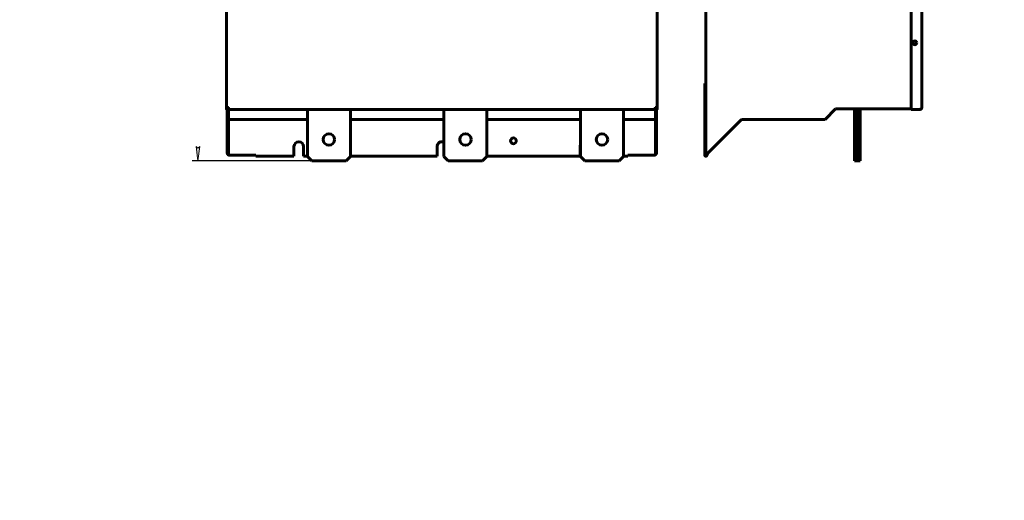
# Model space of a CAD drawing. Header units: millimetres. Extents: x 0 to 594, y 0 to 420.
# Tile 1 of 11: x 0 to 344, y 0 to 168. Entities that reach past the tile are written whole.
import ezdxf

# ---------------------------------------------------------------- set-up
doc = ezdxf.new("R2010")
doc.units = ezdxf.units.MM
doc.linetypes.add('K5LT_BASIC', pattern=[0])
doc.linetypes.add('K5LT_THIN', pattern=[0])
doc.layers.add('Системный слой', color=7, linetype='Continuous')
doc.styles.add('KDIMTEXTSTYLE', font='GOST_AU.SHX', dxfattribs={"width": 0.96, "oblique": 15, "height": 5})
doc.dimstyles.new('KDIMSTYLE (0.25)', dxfattribs={"dimtxt": 5, "dimasz": 1, "dimexe": 2, "dimexo": 0, "dimgap": 1, "dimtad": 1, "dimlfac": 4, "dimtxsty": 'KDIMTEXTSTYLE', "dimsah": 1, "dimcen": 0, "dimdle": 1, "dimadec": 0, "dimazin": 0, "dimtfac": 0.667, "dimtmove": 0, "dimatfit": 3, "dimfxl": 1, "dimtvp": 1, "dimtolj": 1, "dimtzin": 0, "dimarcsym": 0})

# ---------------------------------------------------------------- blocks, each defined once
blk = doc.blocks.new('U10')
at = {"layer": 'Системный слой', "color": 150, "linetype": 'K5LT_BASIC', "lineweight": 60, "true_color": 0x0080ff}
for p, q in [((72.91, 133.01), (100.56, 133.01)), ((115.56, 133.01), (148.26, 133.01)), ((163.26, 133.01), (195.96, 133.01)), ((210.96, 133.01), (222.16, 133.01))]:
    blk.add_line(p, q, dxfattribs=at)
blk = doc.blocks.new('U14')
at = {"layer": 'Системный слой', "color": 150, "linetype": 'K5LT_BASIC', "lineweight": 60, "true_color": 0x0080ff}
for p, q in [((222.04, 137.18), (222.06, 137.14)), ((222.06, 137.14), (222.06, 137.13)), ((222.06, 137.13), (222.06, 137.13)), ((222.06, 137.13), (222.07, 137.12)), ((222.07, 137.12), (222.07, 137.12)), ((222.07, 137.12), (222.07, 137.11)), ((222.07, 137.11), (222.08, 137.09)), ((222.08, 137.09), (222.09, 137.07)), ((222.09, 137.07), (222.09, 137.07)), ((222.09, 137.07), (222.09, 137.07)), ((222.09, 137.07), (222.1, 137.07)), ((222.1, 137.07), (222.1, 137.06)), ((222.1, 137.06), (222.11, 137.04)), ((222.11, 137.04), (222.12, 137.02)), ((222.12, 137.02), (222.12, 137.02)), ((222.12, 137.02), (222.12, 137.02)), ((222.12, 137.02), (222.12, 137.02)), ((222.12, 137.02), (222.13, 137.01)), ((222.13, 137.01), (222.14, 136.99)), ((222.14, 136.99), (222.15, 136.98)), ((222.15, 136.98), (222.15, 136.98)), ((222.15, 136.98), (222.15, 136.97)), ((222.15, 136.97), (222.15, 136.97)), ((222.15, 136.97), (222.15, 136.96)), ((222.15, 136.96), (222.16, 136.95)), ((222.16, 136.95), (222.17, 136.93)), ((222.17, 136.93), (222.17, 136.93)), ((222.17, 136.93), (222.17, 136.93)), ((222.17, 136.93), (222.18, 136.93)), ((222.18, 136.93), (222.18, 136.92)), ((222.18, 136.92), (222.19, 136.91)), ((222.19, 136.91), (222.2, 136.9)), ((222.2, 136.9), (222.2, 136.9)), ((222.2, 136.9), (222.2, 136.89)), ((222.2, 136.89), (222.2, 136.89)), ((222.2, 136.89), (222.21, 136.89)), ((222.21, 136.89), (222.22, 136.87)), ((222.22, 136.87), (222.23, 136.86)), ((222.23, 136.86), (222.23, 136.86)), ((222.23, 136.86), (222.23, 136.86)), ((222.23, 136.86), (222.23, 136.86)), ((222.23, 136.86), (222.24, 136.86)), ((222.24, 136.86), (222.25, 136.85)), ((222.25, 136.85), (222.25, 136.84)), ((222.25, 136.84), (222.26, 136.84)), ((222.26, 136.84), (222.26, 136.84)), ((222.26, 136.84), (222.26, 136.84)), ((222.26, 136.84), (222.26, 136.83)), ((222.26, 136.83), (222.27, 136.83)), ((222.27, 136.83), (222.28, 136.82)), ((222.28, 136.82), (222.28, 136.82)), ((222.28, 136.82), (222.28, 136.82)), ((222.28, 136.82), (222.28, 136.82)), ((222.28, 136.82), (222.29, 136.82)), ((222.29, 136.82), (222.3, 136.81)), ((222.3, 136.81), (222.3, 136.81))]:
    blk.add_line(p, q, dxfattribs=at)
blk = doc.blocks.new('U15')
at = {"layer": 'Системный слой', "color": 150, "linetype": 'K5LT_BASIC', "lineweight": 60, "true_color": 0x0080ff}
for p, q in [((72.79, 136.82), (72.78, 136.82)), ((72.78, 136.82), (72.78, 136.81)), ((72.78, 136.81), (72.78, 136.81)), ((72.8, 136.83), (72.79, 136.82)), ((72.79, 136.82), (72.79, 136.82)), ((72.79, 136.82), (72.79, 136.82)), ((72.79, 136.82), (72.79, 136.82)), ((72.81, 136.83), (72.8, 136.83)), ((72.82, 136.84), (72.81, 136.84)), ((72.81, 136.84), (72.81, 136.83)), ((72.83, 136.85), (72.82, 136.84)), ((72.82, 136.84), (72.82, 136.84)), ((72.82, 136.84), (72.82, 136.84)), ((72.84, 136.86), (72.83, 136.85)), ((72.85, 136.87), (72.84, 136.86)), ((72.84, 136.86), (72.84, 136.86)), ((72.84, 136.86), (72.84, 136.86)), ((72.84, 136.86), (72.84, 136.86)), ((72.84, 136.86), (72.84, 136.86)), ((72.86, 136.89), (72.85, 136.87)), ((72.87, 136.89), (72.86, 136.89)), ((72.88, 136.91), (72.87, 136.9)), ((72.87, 136.9), (72.87, 136.9)), ((72.87, 136.9), (72.87, 136.89)), ((72.87, 136.89), (72.87, 136.89)), ((72.89, 136.92), (72.88, 136.91)), ((72.9, 136.93), (72.89, 136.92)), ((72.91, 136.95), (72.9, 136.93)), ((72.9, 136.93), (72.9, 136.93)), ((72.9, 136.93), (72.9, 136.93)), ((72.9, 136.93), (72.9, 136.93)), ((72.92, 136.96), (72.91, 136.95)), ((72.93, 136.98), (72.92, 136.97)), ((72.92, 136.97), (72.92, 136.97)), ((72.92, 136.97), (72.92, 136.96)), ((72.94, 136.99), (72.93, 136.98)), ((72.93, 136.98), (72.93, 136.98)), ((72.95, 137.01), (72.94, 136.99)), ((72.96, 137.04), (72.95, 137.02)), ((72.95, 137.02), (72.95, 137.02)), ((72.95, 137.02), (72.95, 137.02)), ((72.95, 137.02), (72.95, 137.02)), ((72.95, 137.02), (72.95, 137.01)), ((72.97, 137.06), (72.96, 137.04)), ((72.98, 137.07), (72.97, 137.06)), ((72.99, 137.09), (72.98, 137.07)), ((72.98, 137.07), (72.98, 137.07)), ((72.98, 137.07), (72.98, 137.07)), ((72.98, 137.07), (72.98, 137.07)), ((73, 137.11), (72.99, 137.09)), ((73.01, 137.12), (73, 137.12)), ((73, 137.12), (73, 137.11)), ((73.02, 137.14), (73.01, 137.13)), ((73.01, 137.13), (73.01, 137.13)), ((73.01, 137.13), (73.01, 137.12)), ((73.04, 137.18), (73.02, 137.14))]:
    blk.add_line(p, q, dxfattribs=at)
blk = doc.blocks.new('U18')
at = {"layer": 'Системный слой', "color": 150, "linetype": 'K5LT_BASIC', "lineweight": 60, "true_color": 0x0080ff}
for p, q in [((99.22, 120.13), (100.56, 120.13)), ((115.56, 120.13), (145.85, 120.13))]:
    blk.add_line(p, q, dxfattribs=at)
blk = doc.blocks.new('KDIMARROW_01')
at = {"layer": 'Системный слой'}
blk.add_hatch(color=0, dxfattribs=at).paths.add_polyline_path([(-5, -0.66), (0, 0), (-5, 0.66), (-4.5, 0)])
at = {"layer": 'Системный слой', "color": 0, "linetype": 'K5LT_THIN', "lineweight": 18}
for p, q in [((-4.5, 0), (-5, 0.66)), ((-5, 0.66), (0, 0)), ((0, 0), (-5, -0.66)), ((-5, -0.66), (-4.5, 0)), ((0, 0), (-1, 0))]:
    blk.add_line(p, q, dxfattribs=at)

msp = doc.modelspace()

# ---------------------------------------------------------------- linework, layer by layer
at = {"layer": 'Системный слой', "color": 150, "linetype": 'K5LT_BASIC', "lineweight": 60, "true_color": 0x0080ff}
for p, q in [((239.7333, 325.5081), (239.7333, 120.5081)), ((72.2861, 136.4304), (72.2861, 308.1804)), ((222.7861, 308.1804), (222.7861, 136.4304)), ((311.4833, 307.6179), (311.4833, 137.1482)), ((311.5208, 308.1804), (311.5208, 136.4304)), ((315.2708, 137.1804), (315.2708, 307.4304)), ((239.7333, 145.5081), (239.3583, 145.5081)), ((239.3583, 139.2581), (239.3583, 145.5081)), ((239.3583, 120.5081), (239.3583, 139.2581)), ((239.7333, 139.2581), (239.3583, 139.2581)), ((72.2861, 136.4304), (72.6611, 136.4304)), ((72.5361, 136.4304), (72.5361, 133.0081)), ((72.6994, 136.6482), (72.7361, 136.6482)), ((72.7361, 136.4304), (72.7361, 136.7377)), ((222.3361, 136.4304), (72.7361, 136.4304)), ((72.9111, 137.0182), (72.9111, 136.9521)), ((72.9111, 136.9521), (72.9111, 137.0182)), ((72.9111, 136.4304), (72.9111, 133.2277)), ((72.9111, 136.4304), (72.9111, 133.0081)), ((72.9148, 137.0232), (72.9534, 137.0232)), ((73.0108, 137.1482), (73.0111, 137.1482)), ((73.0111, 137.1482), (73.0196, 137.1482)), ((100.5611, 136.4304), (100.5611, 119.9856)), ((115.5611, 119.9856), (115.5611, 136.4304)), ((148.2611, 136.4304), (148.2611, 119.9856)), ((163.2611, 119.9856), (163.2611, 136.4304)), ((195.9611, 136.4304), (195.9611, 119.9856)), ((210.9611, 119.9856), (210.9611, 136.4304)), ((222.0611, 137.1482), (222.0525, 137.1482)), ((222.0614, 137.1482), (222.0611, 137.1482)), ((222.1187, 137.0232), (222.1574, 137.0232)), ((222.1611, 137.0182), (222.1611, 136.9521)), ((222.1611, 137.0182), (222.1611, 136.9521)), ((222.1611, 133.2277), (222.1611, 136.4304)), ((222.1611, 136.4304), (222.1611, 133.0081)), ((222.3361, 136.4304), (222.3361, 136.7377)), ((222.3727, 136.6482), (222.3361, 136.6482)), ((222.7861, 136.4304), (222.4111, 136.4304)), ((222.5361, 136.4304), (222.5361, 133.0081)), ((285.1234, 136.6482), (281.4833, 133.0081)), ((311.4833, 136.6482), (285.1234, 136.6482)), ((291.6833, 119.9856), (291.6833, 136.6482)), ((292.6833, 119.9856), (292.6833, 136.6482)), ((292.6833, 136.6482), (292.6833, 119.9856)), ((293.6833, 136.6482), (293.6833, 119.9856)), ((311.0833, 137.1482), (311.1064, 137.1482)), ((311.0833, 137.1482), (311.4833, 137.1482)), ((311.4833, 137.1482), (311.5083, 137.1482)), ((311.4833, 136.6482), (311.4833, 137.1482)), ((311.5083, 137.1482), (311.5208, 137.1482)), ((314.5208, 136.4304), (311.5208, 136.4304)), ((72.5361, 121.2581), (72.5361, 133.0081)), ((72.5361, 133.0081), (72.9111, 133.0081)), ((72.9111, 121.2581), (72.9111, 133.0081)), ((222.1611, 121.2581), (222.1611, 133.0081)), ((222.5361, 133.0081), (222.1611, 133.0081)), ((222.5361, 121.2581), (222.5361, 133.0081)), ((240.4833, 121.2581), (252.2333, 133.0081)), ((281.4833, 133.0081), (252.2333, 133.0081)), ((72.5361, 121.2581), (72.9111, 121.2581)), ((73.2861, 120.5081), (82.5361, 120.5081)), ((82.5361, 120.5081), (82.5361, 120.1331)), ((95.8486, 120.5081), (95.8486, 123.5081)), ((95.8486, 120.5081), (95.8486, 120.1331)), ((99.2236, 120.5081), (99.2236, 123.5081)), ((99.2236, 120.5081), (99.2236, 120.1331)), ((145.8486, 120.5081), (145.8486, 123.5081)), ((145.8486, 120.5081), (145.8486, 120.1331)), ((195.8486, 120.5081), (195.8486, 123.5081)), ((195.8486, 120.5081), (195.8486, 120.1331)), ((212.5361, 120.5081), (212.5361, 120.1331)), ((212.5361, 120.5081), (221.7861, 120.5081)), ((222.5361, 121.2581), (222.1611, 121.2581)), ((240.4833, 121.2581), (239.7333, 120.5081)), ((239.7333, 120.5081), (240.1083, 120.5081)), ((240.4833, 121.2581), (240.1083, 120.5081)), ((82.5361, 120.1331), (95.8486, 120.1331)), ((100.5611, 119.9856), (102.0611, 118.4856)), ((102.0611, 118.4856), (114.0611, 118.4856)), ((114.0611, 118.4856), (115.5611, 119.9856)), ((148.2611, 119.9856), (149.7611, 118.4856)), ((149.7611, 118.4856), (161.7611, 118.4856)), ((161.7611, 118.4856), (163.2611, 119.9856)), ((163.2611, 120.1331), (195.8486, 120.1331)), ((195.9611, 119.9856), (197.4611, 118.4856)), ((197.4611, 118.4856), (209.4611, 118.4856)), ((209.4611, 118.4856), (210.9611, 119.9856)), ((210.9611, 120.1331), (212.5361, 120.1331)), ((291.6833, 118.4856), (291.6833, 119.9856)), ((292.6833, 119.9856), (291.6833, 119.9856)), ((292.6833, 118.4856), (291.6833, 118.4856)), ((292.6833, 119.9856), (292.6833, 118.4856)), ((292.6833, 118.4856), (292.6833, 119.9856)), ((292.6833, 119.9856), (293.6833, 119.9856)), ((292.6833, 118.4856), (293.6833, 118.4856)), ((293.6833, 119.9856), (293.6833, 118.4856))]:
    msp.add_line(p, q, dxfattribs=at)
for centre, radius in [((312.7833, 159.7429), 0.675), ((108.0611, 125.9856), 2), ((155.7611, 125.9856), 2), ((203.4611, 125.9856), 2), ((172.5361, 125.5081), 1)]:
    msp.add_circle(centre, radius, dxfattribs=at)
for centre, radius, start, end in [((73.6611, 137.3982), 0.75, 203.448135, 205.30408), ((221.4111, 137.3982), 0.75, 334.69592, 336.551865), ((314.5208, 137.1804), 0.75, 270, 360), ((97.5361, 123.5081), 1.6875, 0, 180), ((147.5361, 123.5081), 1.6875, 64.555942, 180), ((197.5361, 123.5081), 1.6875, 158.96053, 180), ((239.7333, 120.5081), 0.375, 180, 0)]:
    msp.add_arc(centre, radius, start, end, dxfattribs=at)
for points in [[(73.0361, 137.1804), (72.9968, 137.1554), (72.9183, 137.1054), (72.8034, 137.0304), (72.6942, 136.9554), (72.5934, 136.8804), (72.5036, 136.8054), (72.4268, 136.7304), (72.3651, 136.6554), (72.3198, 136.5804), (72.2923, 136.5054), (72.2861, 136.4554), (72.2861, 136.4304)], [(73.0361, 137.1804), (73.0164, 137.1554), (72.9772, 137.1054), (72.9197, 137.0304), (72.8651, 136.9554), (72.8147, 136.8804), (72.7698, 136.8054), (72.7314, 136.7304), (72.7006, 136.6554), (72.678, 136.5804), (72.6642, 136.5054), (72.6611, 136.4554), (72.6611, 136.4304)], [(73.0361, 137.1804), (73.027, 137.1447), (73.0088, 137.0733), (72.9815, 136.9684), (72.9543, 136.8678), (72.927, 136.7736), (72.8997, 136.6876), (72.8724, 136.6117), (72.8452, 136.5473), (72.8179, 136.4959), (72.7906, 136.4584), (72.7633, 136.4355), (72.7452, 136.4304), (72.7361, 136.4304)], [(222.0361, 137.1804), (222.0753, 137.1554), (222.1539, 137.1054), (222.2688, 137.0304), (222.378, 136.9554), (222.4787, 136.8804), (222.5686, 136.8054), (222.6453, 136.7304), (222.7071, 136.6554), (222.7523, 136.5804), (222.7799, 136.5054), (222.7861, 136.4554), (222.7861, 136.4304)], [(222.0361, 137.1804), (222.0557, 137.1554), (222.095, 137.1054), (222.1524, 137.0304), (222.207, 136.9554), (222.2574, 136.8804), (222.3023, 136.8054), (222.3407, 136.7304), (222.3716, 136.6554), (222.3942, 136.5804), (222.408, 136.5054), (222.4111, 136.4554), (222.4111, 136.4304)], [(222.0361, 137.1804), (222.0452, 137.1447), (222.0633, 137.0733), (222.0906, 136.9684), (222.1179, 136.8678), (222.1452, 136.7736), (222.1724, 136.6876), (222.1997, 136.6117), (222.227, 136.5473), (222.2543, 136.4959), (222.2815, 136.4584), (222.3088, 136.4355), (222.327, 136.4304), (222.3361, 136.4304)], [(315.2708, 137.1804), (315.2708, 137.1554), (315.2646, 137.1054), (315.237, 137.0304), (315.1918, 136.9554), (315.13, 136.8804), (315.0533, 136.8054), (314.9634, 136.7304), (314.8627, 136.6554), (314.7535, 136.5804), (314.6386, 136.5054), (314.56, 136.4554), (314.5208, 136.4304)], [(72.5361, 121.2581), (72.5361, 121.2174), (72.5426, 121.1374), (72.5712, 121.0213), (72.616, 120.9148), (72.6739, 120.8203), (72.7411, 120.7394), (72.8145, 120.6722), (72.8914, 120.6181), (72.97, 120.576), (73.0492, 120.5448), (73.1284, 120.5233), (73.2073, 120.5108), (73.2599, 120.5081), (73.2861, 120.5081)], [(72.9111, 121.2581), (72.9111, 121.2174), (72.9143, 121.1374), (72.9286, 121.0213), (72.9511, 120.9148), (72.98, 120.8203), (73.0136, 120.7394), (73.0503, 120.6722), (73.0887, 120.6181), (73.128, 120.576), (73.1676, 120.5448), (73.2072, 120.5233), (73.2467, 120.5108), (73.273, 120.5081), (73.2861, 120.5081)], [(222.1611, 121.2581), (222.1611, 121.2174), (222.1578, 121.1374), (222.1435, 121.0213), (222.1211, 120.9148), (222.0922, 120.8203), (222.0586, 120.7394), (222.0219, 120.6722), (221.9834, 120.6181), (221.9441, 120.576), (221.9045, 120.5448), (221.8649, 120.5233), (221.8255, 120.5108), (221.7991, 120.5081), (221.7861, 120.5081)], [(222.5361, 121.2581), (222.5361, 121.2174), (222.5295, 121.1374), (222.501, 121.0213), (222.4561, 120.9148), (222.3983, 120.8203), (222.3311, 120.7394), (222.2577, 120.6722), (222.1808, 120.6181), (222.1021, 120.576), (222.0229, 120.5448), (221.9437, 120.5233), (221.8649, 120.5108), (221.8122, 120.5081), (221.7861, 120.5081)]]:
    msp.add_open_spline(points, degree=3, dxfattribs=at)

# ---------------------------------------------------------------- block references
at = {"layer": 'Системный слой'}
for name in ['U15', 'U14', 'U10', 'U18']:
    msp.add_blockref(name, (0, 0), dxfattribs=at)

# ---------------------------------------------------------------- dimensions: what is measured, and where the dimension line sits
at = {"layer": 'Системный слой', "color": 7}
msp.add_linear_dim(base=(62.2861, 326.1331), p1=(102.0611, 118.4856), p2=(85.4573, 326.1331), angle=90, location=(62.2861, 222.3093), text='\\H5.0;\\W0.965;\\Q15;\\H5.0;\\W0.965;\\Q15;\\Q15;В', dimstyle='KDIMSTYLE (0.25)', override={"dimexo": 0, "dimblk1": 'KDIMARROW_01', "dimblk2": 'KDIMARROW_01', "dimse1": 0, "dimse2": 0, "dimclrt": 7, "dimtolj": 1}, dxfattribs=at).render()

doc.saveas('drawing.dxf')
